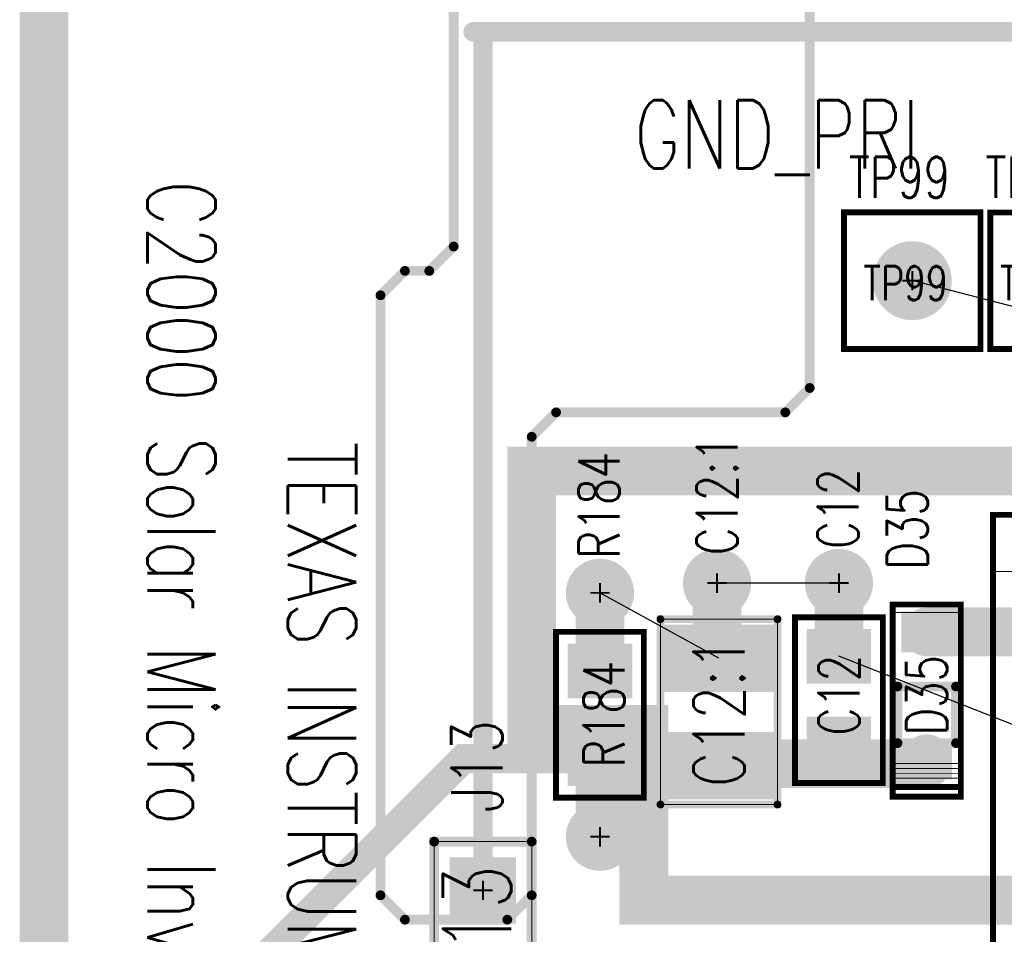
# Model space of a CAD drawing. Extents: x -7.2 to 18.3, y -5.6 to 10.9.
# Tile 8 of 112: x -0.2 to 0.8, y 1.4 to 2.3. Entities that reach past the tile are written whole.
import ezdxf
from ezdxf.enums import TextEntityAlignment as Align

# ---------------------------------------------------------------- set-up
doc = ezdxf.new("R2010")
doc.units = 0
for name, pattern in [('SIG_15', [2, 1, 1]), ('SIG_16', [2, 1, 1]), ('SIG_285', [2, 1, 1]), ('SIG_296', [2, 1, 1]), ('SIG_6', [2, 1, 1]), ('TRMIDX_0', [2, 1, 1])]:
    doc.linetypes.add(name, pattern=pattern)
for name, color, linetype in [('2D_LINE_02', 112, 'CONTINUOUS'), ('BOARD_OUTLINE_00', 254, 'CONTINUOUS'), ('COPPER_01', 1, 'CONTINUOUS'), ('DRIL_NPLTE_THRU_01', 16, 'CONTINUOUS'), ('DRIL_NPLTE_THRU_03', 146, 'CONTINUOUS'), ('DRIL_NPLTE_THRU_04', 176, 'CONTINUOUS'), ('DRIL_PLTE_THRU_01', 16, 'CONTINUOUS'), ('DRIL_PLTE_THRU_03', 146, 'CONTINUOUS'), ('DRIL_PLTE_THRU_04', 176, 'CONTINUOUS'), ('DRIL_SYMBOL', 254, 'CONTINUOUS'), ('LINK_00', 2, 'CONTINUOUS'), ('PADS_BOT', 5, 'CONTINUOUS'), ('PADS_INNER', 1, 'CONTINUOUS'), ('PADS_TOP', 1, 'CONTINUOUS'), ('PADS_XR_131', 3, 'CONTINUOUS'), ('PADS_XR_132', 6, 'CONTINUOUS'), ('PADS_XR_133', 254, 'CONTINUOUS'), ('PART_NAME_123', 255, 'CONTINUOUS'), ('PART_NAME_129', 2, 'CONTINUOUS'), ('PART_TOP_2DLINE_123', 255, 'CONTINUOUS'), ('PART_TOP_2DLINE_129', 2, 'CONTINUOUS'), ('PART_TOP_COPPER_01', 1, 'CONTINUOUS'), ('TEXT_02', 112, 'CONTINUOUS'), ('TEXT_123', 255, 'CONTINUOUS'), ('TRACE_01', 1, 'CONTINUOUS'), ('TRACE_04', 5, 'CONTINUOUS'), ('VIAPTS', 56, 'CONTINUOUS')]:
    doc.layers.add(name, color=color, linetype=linetype)
doc.styles.add('W0$001', font='simplex', dxfattribs={"width": 0.75})
doc.styles.add('W0$006', font='simplex', dxfattribs={"width": 0.75})
doc.styles.add('W0$008', font='simplex', dxfattribs={"width": 0.75})
doc.styles.add('W0$01', font='simplex', dxfattribs={"width": 0.75})

# ---------------------------------------------------------------- blocks, each defined once
blk = doc.blocks.new('BOARD_1')
at = {"layer": 'BOARD_OUTLINE_00', "const_width": 0.01}
blk.add_lwpolyline([(-2.0303, 2.4627), (9.0698, 2.4627), (9.0698, -5.5373), (-2.0303, -5.5373)], close=True, dxfattribs=at)
blk = doc.blocks.new('DRAWING_275')
at = {"layer": '2D_LINE_02', "const_width": 0.05}
blk.add_lwpolyline([(-2.0303, 2.4627), (9.0698, 2.4627), (9.0698, -5.5373), (-2.0303, -5.5373)], close=True, dxfattribs=at)
blk = doc.blocks.new('SMOOTH_0$05')
at = {"const_width": 0.025}
blk.add_lwpolyline([(-0.0125, 0, 1), (0.0125, 0, 1)], format="xyb", close=True, dxfattribs=at)
blk = doc.blocks.new('DRAWING_306')
at = {"layer": '2D_LINE_02', "const_width": 0.05}
blk.add_lwpolyline([(-0.515, -0.0401), (1.065, -0.0401), (1.065, -0.9401), (-0.0151, -0.9401), (-0.0151, -1.205), (0.0999, -1.205), (0.0999, -1.38), (0.6439, -1.38), (0.6439, -1.447), (0.8849, -1.447), (0.8849, -1.17), (1.925, -1.17), (1.925, -3.01), (-0.515, -3.01)], close=True, dxfattribs=at)
at = {"layer": '2D_LINE_02'}
for p in [(-0.0151, -0.9401), (-0.0151, -1.205), (0.0999, -1.205), (0.0999, -1.38)]:
    blk.add_blockref('SMOOTH_0$05', p, dxfattribs=at)
blk = doc.blocks.new('SMOOTH_0$01')
at = {"const_width": 0.005}
blk.add_lwpolyline([(-0.0025, 0, 1), (0.0025, 0, 1)], format="xyb", close=True, dxfattribs=at)
blk = doc.blocks.new('COPPER_273')
at = {"layer": 'COPPER_01', "const_width": 0.01}
blk.add_lwpolyline([(-1.0052, -3.275), (-1.0052, -4.6399), (-1.0302, -4.6649), (-1.3652, -4.6649), (-1.3902, -4.6899), (-1.3902, -5.2949), (-1.4152, -5.3199), (-1.6502, -5.3199), (-1.6752, -5.3449), (-1.6752, -5.8149), (-1.7002, -5.8399), (-1.8052, -5.8399), (-1.8302, -5.8149), (-1.8302, -5.1999), (-1.8052, -5.1749), (-1.7802, -5.1749), (-1.7552, -5.1499), (-1.7552, -4.4949), (-1.7302, -4.4699), (-1.215, -4.4699), (-1.19, -4.4449), (-1.19, -1.2599)], dxfattribs=at)
at = {"layer": 'COPPER_01'}
for p in [(-1.7552, -5.1499), (-1.8052, -5.1749), (-1.7802, -5.1749), (-1.8302, -5.1999), (-1.3902, -5.2949), (-1.6502, -5.3199), (-1.4152, -5.3199), (-1.6752, -5.3449), (-1.8302, -5.8149), (-1.6752, -5.8149), (-1.8052, -5.8399), (-1.7002, -5.8399)]:
    blk.add_blockref('SMOOTH_0$01', p, dxfattribs=at)
blk = doc.blocks.new('SMOOTH_0$006')
at = {"const_width": 0.003}
blk.add_lwpolyline([(-0.0015, 0, 1), (0.0015, 0, 1)], format="xyb", close=True, dxfattribs=at)
blk = doc.blocks.new('SMOOTH_0$001')
at = {"const_width": 0.0005}
blk.add_lwpolyline([(-0.00025, 0, 1), (0.00025, 0, 1)], format="xyb", close=True, dxfattribs=at)
blk = doc.blocks.new('PART_BODY_TOP_358')
at = {"layer": 'PART_TOP_2DLINE_123', "const_width": 0.006}
blk.add_lwpolyline([(-0.07, -0.07), (-0.07, 0.07), (0.07, 0.07), (0.07, -0.07)], close=True, dxfattribs=at)
at = {"layer": 'PART_TOP_2DLINE_129', "const_width": 0.001}
blk.add_lwpolyline([(-0.07, -0.07), (-0.07, 0.07), (0.07, 0.07), (0.07, -0.07)], close=True, dxfattribs=at)
at = {"layer": 'PART_TOP_2DLINE_123'}
for p in [(-0.07, 0.07), (0.07, 0.07), (-0.07, -0.07), (0.07, -0.07)]:
    blk.add_blockref('SMOOTH_0$006', p, dxfattribs=at)
at = {"layer": 'PART_TOP_2DLINE_129'}
for p in [(-0.07, 0.07), (0.07, 0.07), (-0.07, -0.07), (0.07, -0.07)]:
    blk.add_blockref('SMOOTH_0$001', p, dxfattribs=at)
blk = doc.blocks.new('DRIL_SYMBOL_0$04')
at = {"layer": 'DRIL_SYMBOL', "const_width": 0.002}
for points in [[(0, -0.01), (0, 0.01)], [(-0.01, 0), (0.01, 0)]]:
    blk.add_lwpolyline(points, dxfattribs=at)
blk = doc.blocks.new('DRIL_HOLE_0$04')
at = {"const_width": 0.02}
blk.add_lwpolyline([(-0.01, 0, 1), (0.01, 0, 1)], format="xyb", close=True, dxfattribs=at)
blk.add_blockref('DRIL_SYMBOL_0$04', (0, 0))
blk = doc.blocks.new('PAD_55')
at = {"const_width": 0.0375}
blk.add_lwpolyline([(0, -0.01875, 1), (0, 0.01875, 1)], format="xyb", close=True, dxfattribs=at)
blk = doc.blocks.new('PAD_58')
at = {"const_width": 0.0405}
blk.add_lwpolyline([(0, -0.02025, 1), (0, 0.02025, 1)], format="xyb", close=True, dxfattribs=at)
blk = doc.blocks.new('STK_TOP_36')
at = {"layer": 'DRIL_PLTE_THRU_01'}
blk.add_blockref('DRIL_HOLE_0$04', (0, 0), dxfattribs=at)
at = {"layer": 'DRIL_PLTE_THRU_03'}
blk.add_blockref('DRIL_HOLE_0$04', (0, 0), dxfattribs=at)
at = {"layer": 'DRIL_PLTE_THRU_04'}
blk.add_blockref('DRIL_HOLE_0$04', (0, 0), dxfattribs=at)
at = {"layer": 'PADS_BOT'}
blk.add_blockref('PAD_55', (0, 0), dxfattribs=at)
at = {"layer": 'PADS_INNER'}
blk.add_blockref('PAD_55', (0, 0), dxfattribs=at)
at = {"layer": 'PADS_TOP'}
blk.add_blockref('PAD_55', (0, 0), dxfattribs=at)
at = {"layer": 'PADS_XR_131'}
blk.add_blockref('PAD_58', (0, 0), dxfattribs=at)
at = {"layer": 'PADS_XR_132'}
blk.add_blockref('PAD_58', (0, 0), dxfattribs=at)
blk = doc.blocks.new('SYM_TOP_31')
for name in ['PART_BODY_TOP_358', 'STK_TOP_36']:
    blk.add_blockref(name, (0, 0))
blk = doc.blocks.new('PART_TOP_371')
blk.add_blockref('SYM_TOP_31', (0, 0))
at = {"layer": 'PART_NAME_123', "style": 'W0$006', "width": 0.75}
blk.add_text('TP100', height=0.042, rotation=270, dxfattribs=at).set_placement((0.0851, 0.0751))
at = {"layer": 'PART_NAME_129', "style": 'W0$001', "width": 0.75}
blk.add_text('TP100', height=0.035, rotation=270, dxfattribs=at).set_placement((-0.02, 0.0601))
blk = doc.blocks.new('PART_TOP_382')
blk.add_blockref('SYM_TOP_31', (0, 0))
at = {"layer": 'PART_NAME_123', "style": 'W0$006', "width": 0.75}
blk.add_text('TP99', height=0.042, rotation=270, dxfattribs=at).set_placement((0.085, 0.065))
at = {"layer": 'PART_NAME_129', "style": 'W0$001', "width": 0.75}
blk.add_text('TP99', height=0.035, rotation=270, dxfattribs=at).set_placement((-0.0201, 0.05))
blk = doc.blocks.new('PART_BODY_TOP_423')
at = {"layer": 'PART_TOP_2DLINE_123', "const_width": 0.006}
blk.add_lwpolyline([(-0.242, 0.3), (0.242, 0.3), (0.242, -0.3), (-0.242, -0.3)], close=True, dxfattribs=at)
blk.add_lwpolyline([(0.13, 0.275, 1), (0.16, 0.275, 1)], format="xyb", close=True, dxfattribs=at)
at = {"layer": 'PART_TOP_2DLINE_129', "const_width": 0.001}
blk.add_lwpolyline([(-0.242, 0.242), (0.242, 0.242), (0.242, -0.242), (-0.242, -0.242)], close=True, dxfattribs=at)
blk.add_lwpolyline([(0.19, 0.21, 1), (0.22, 0.21, 1)], format="xyb", close=True, dxfattribs=at)
at = {"layer": 'PART_TOP_2DLINE_123'}
for p in [(-0.242, 0.3), (0.242, 0.3), (-0.242, -0.3), (0.242, -0.3)]:
    blk.add_blockref('SMOOTH_0$006', p, dxfattribs=at)
at = {"layer": 'PART_TOP_2DLINE_129'}
for p in [(-0.242, 0.242), (0.242, 0.242), (-0.242, -0.242), (0.242, -0.242)]:
    blk.add_blockref('SMOOTH_0$001', p, dxfattribs=at)
blk = doc.blocks.new('DRIL_HOLE_0')
blk.add_lwpolyline([(0, 0, 1), (0, 0, 1)], format="xyb", close=True)
blk = doc.blocks.new('PAD_1')
blk.add_lwpolyline([(0, 0, 1), (0, 0, 1)], format="xyb", close=True)
blk = doc.blocks.new('PAD_167')
at = {"const_width": 0.085}
blk.add_lwpolyline([(-0.0965, 0), (0.0965, 0)], dxfattribs=at)
blk = doc.blocks.new('PAD_168')
at = {"const_width": 0.079}
blk.add_lwpolyline([(-0.0935, 0), (0.0935, 0)], dxfattribs=at)
blk = doc.blocks.new('STK_TOP_101')
at = {"layer": 'DRIL_PLTE_THRU_01'}
blk.add_blockref('DRIL_HOLE_0', (0, 0), dxfattribs=at)
at = {"layer": 'DRIL_PLTE_THRU_03'}
blk.add_blockref('DRIL_HOLE_0', (0, 0), dxfattribs=at)
at = {"layer": 'DRIL_PLTE_THRU_04'}
blk.add_blockref('DRIL_HOLE_0', (0, 0), dxfattribs=at)
at = {"layer": 'PADS_BOT'}
blk.add_blockref('PAD_1', (0, 0), dxfattribs=at)
at = {"layer": 'PADS_INNER'}
blk.add_blockref('PAD_1', (0, 0), dxfattribs=at)
at = {"layer": 'PADS_TOP', "rotation": 90}
blk.add_blockref('PAD_168', (0, 0), dxfattribs=at)
at = {"layer": 'PADS_XR_131', "rotation": 90}
blk.add_blockref('PAD_167', (0, 0), dxfattribs=at)
at = {"layer": 'PADS_XR_133', "rotation": 90}
blk.add_blockref('PAD_168', (0, 0), dxfattribs=at)
blk = doc.blocks.new('SYM_TOP_96')
for name, p in [('STK_TOP_101', (-0.069, 0.182)), ('STK_TOP_101', (0.069, 0.182)), ('PART_BODY_TOP_423', (0, 0)), ('STK_TOP_101', (-0.069, -0.182)), ('STK_TOP_101', (0.069, -0.182))]:
    blk.add_blockref(name, p)
blk = doc.blocks.new('PART_TOP_539')
blk.add_blockref('SYM_TOP_96', (0, 0))
at = {"layer": 'PART_NAME_123', "style": 'W0$006', "width": 0.75}
blk.add_text('T5', height=0.042, rotation=180, dxfattribs=at).set_placement((-0.173, 0.361))
at = {"layer": 'PART_NAME_129', "style": 'W0$001', "width": 0.75}
blk.add_text('T5', height=0.14, rotation=180, dxfattribs=at).set_placement((0.068, 0.072))
blk = doc.blocks.new('PART_BODY_TOP_334')
at = {"layer": 'PART_TOP_2DLINE_123', "const_width": 0.006}
blk.add_lwpolyline([(0.085, 0.045), (0.085, -0.045), (-0.085, -0.045), (-0.085, 0.045)], close=True, dxfattribs=at)
at = {"layer": 'PART_TOP_2DLINE_129', "const_width": 0.001}
blk.add_lwpolyline([(0.085, 0.045), (0.085, -0.045), (-0.085, -0.045), (-0.085, 0.045)], close=True, dxfattribs=at)
at = {"layer": 'PART_TOP_2DLINE_123'}
for p in [(-0.085, 0.045), (0.085, 0.045), (-0.085, -0.045), (0.085, -0.045)]:
    blk.add_blockref('SMOOTH_0$006', p, dxfattribs=at)
at = {"layer": 'PART_TOP_2DLINE_129'}
for p in [(-0.085, 0.045), (0.085, 0.045), (-0.085, -0.045), (0.085, -0.045)]:
    blk.add_blockref('SMOOTH_0$001', p, dxfattribs=at)
blk = doc.blocks.new('PAD_37')
at = {"const_width": 0.056}
blk.add_lwpolyline([(-0.033, 0), (0.033, 0)], dxfattribs=at)
blk = doc.blocks.new('PAD_38')
at = {"const_width": 0.05}
blk.add_lwpolyline([(-0.03, 0), (0.03, 0)], dxfattribs=at)
blk = doc.blocks.new('STK_TOP_10')
at = {"layer": 'DRIL_NPLTE_THRU_01'}
blk.add_blockref('DRIL_HOLE_0', (0, 0), dxfattribs=at)
at = {"layer": 'DRIL_NPLTE_THRU_03'}
blk.add_blockref('DRIL_HOLE_0', (0, 0), dxfattribs=at)
at = {"layer": 'DRIL_NPLTE_THRU_04'}
blk.add_blockref('DRIL_HOLE_0', (0, 0), dxfattribs=at)
at = {"layer": 'PADS_BOT'}
blk.add_blockref('PAD_1', (0, 0), dxfattribs=at)
at = {"layer": 'PADS_INNER'}
blk.add_blockref('PAD_1', (0, 0), dxfattribs=at)
at = {"layer": 'PADS_TOP', "rotation": 90}
blk.add_blockref('PAD_38', (0, 0), dxfattribs=at)
at = {"layer": 'PADS_XR_131', "rotation": 90}
blk.add_blockref('PAD_37', (0, 0), dxfattribs=at)
at = {"layer": 'PADS_XR_133', "rotation": 90}
blk.add_blockref('PAD_38', (0, 0), dxfattribs=at)
blk = doc.blocks.new('SYM_TOP_7')
for name, p in [('STK_TOP_10', (-0.045, 0)), ('STK_TOP_10', (0.045, 0)), ('PART_BODY_TOP_334', (0, 0))]:
    blk.add_blockref(name, p)
blk = doc.blocks.new('PART_TOP_540')
blk.add_blockref('SYM_TOP_7', (0, 0))
at = {"layer": 'PART_NAME_123', "style": 'W0$006', "width": 0.75}
blk.add_text('C12', height=0.042, dxfattribs=at).set_placement((0.155, -0.02))
at = {"layer": 'PART_NAME_129', "style": 'W0$001', "width": 0.75}
blk.add_text('C12', height=0.042, dxfattribs=at).set_placement((-0.036, -0.021))
blk = doc.blocks.new('PART_BODY_TOP_424')
at = {"layer": 'PART_TOP_2DLINE_123', "const_width": 0.006}
blk.add_lwpolyline([(-0.104, 0.035), (0.093, 0.035), (0.093, -0.035), (-0.104, -0.035)], close=True, dxfattribs=at)
blk.add_lwpolyline([(-0.094, 0.035), (-0.094, -0.035)], dxfattribs=at)
at = {"layer": 'PART_TOP_2DLINE_129', "const_width": 0.001}
blk.add_lwpolyline([(-0.085, -0.035), (0.085, -0.035), (0.085, 0.035), (-0.085, 0.035)], close=True, dxfattribs=at)
for points in [[(-0.08, -0.035), (-0.08, 0.035)], [(-0.075, -0.035), (-0.075, 0.035)], [(-0.07, -0.035), (-0.07, 0.035)]]:
    blk.add_lwpolyline(points, dxfattribs=at)
at = {"layer": 'PART_TOP_COPPER_01', "linetype": 'TRMIDX_0', "const_width": 0.01}
blk.add_lwpolyline([(-0.049, 0.03), (0.009, 0.03), (0.009, -0.03), (-0.049, -0.03)], close=True, dxfattribs=at)
at = {"layer": 'PART_TOP_2DLINE_123'}
for p in [(-0.104, 0.035), (-0.094, 0.035), (0.093, 0.035), (-0.104, -0.035), (-0.094, -0.035), (0.093, -0.035)]:
    blk.add_blockref('SMOOTH_0$006', p, dxfattribs=at)
at = {"layer": 'PART_TOP_2DLINE_129'}
for p in [(-0.085, 0.035), (-0.08, 0.035), (-0.075, 0.035), (-0.07, 0.035), (0.085, 0.035), (-0.085, -0.035), (-0.08, -0.035), (-0.075, -0.035), (-0.07, -0.035), (0.085, -0.035)]:
    blk.add_blockref('SMOOTH_0$001', p, dxfattribs=at)
at = {"layer": 'PART_TOP_COPPER_01'}
for p in [(-0.049, 0.03), (0.009, 0.03), (-0.049, -0.03), (0.009, -0.03)]:
    blk.add_blockref('SMOOTH_0$01', p, dxfattribs=at)
blk = doc.blocks.new('PAD_169')
at = {"const_width": 0.042}
blk.add_lwpolyline([(-0.026, 0), (0.026, 0)], dxfattribs=at)
blk = doc.blocks.new('PAD_51')
at = {"const_width": 0.036}
blk.add_lwpolyline([(-0.023, 0), (0.023, 0)], dxfattribs=at)
blk = doc.blocks.new('STK_TOP_102')
at = {"layer": 'DRIL_PLTE_THRU_01'}
blk.add_blockref('DRIL_HOLE_0', (0, 0), dxfattribs=at)
at = {"layer": 'DRIL_PLTE_THRU_03'}
blk.add_blockref('DRIL_HOLE_0', (0, 0), dxfattribs=at)
at = {"layer": 'DRIL_PLTE_THRU_04'}
blk.add_blockref('DRIL_HOLE_0', (0, 0), dxfattribs=at)
at = {"layer": 'PADS_BOT'}
blk.add_blockref('PAD_1', (0, 0), dxfattribs=at)
at = {"layer": 'PADS_INNER'}
blk.add_blockref('PAD_1', (0, 0), dxfattribs=at)
at = {"layer": 'PADS_TOP', "rotation": 90}
blk.add_blockref('PAD_51', (0, 0), dxfattribs=at)
at = {"layer": 'PADS_XR_131', "rotation": 90}
blk.add_blockref('PAD_169', (0, 0), dxfattribs=at)
at = {"layer": 'PADS_XR_133', "rotation": 90}
blk.add_blockref('PAD_51', (0, 0), dxfattribs=at)
blk = doc.blocks.new('SYM_TOP_97')
for name, p in [('STK_TOP_102', (-0.065, 0)), ('STK_TOP_102', (0.065, 0)), ('PART_BODY_TOP_424', (0, 0))]:
    blk.add_blockref(name, p)
blk = doc.blocks.new('PART_TOP_547')
blk.add_blockref('SYM_TOP_97', (0, 0))
at = {"layer": 'PART_NAME_123', "style": 'W0$006', "width": 0.75}
blk.add_text('D35', height=0.042, dxfattribs=at).set_placement((0.17, 0.02), align=Align.MIDDLE_CENTER)
at = {"layer": 'PART_NAME_129', "style": 'W0$001', "width": 0.75}
blk.add_text('D35', height=0.042, dxfattribs=at).set_placement((0, 0), align=Align.MIDDLE_CENTER)
blk = doc.blocks.new('PART_BODY_TOP_340')
at = {"layer": 'PART_TOP_2DLINE_123', "const_width": 0.01}
blk.add_lwpolyline([(-0.05, -0.05), (-0.05, 0.05), (0.15, 0.05), (0.15, -0.05), (-0.05, -0.05)], dxfattribs=at)
at = {"layer": 'PART_TOP_2DLINE_129', "const_width": 0.001}
blk.add_lwpolyline([(-0.05, -0.05), (-0.05, 0.05), (0.15, 0.05), (0.15, -0.05), (-0.05, -0.05)], dxfattribs=at)
at = {"layer": 'PART_TOP_2DLINE_123'}
for p in [(-0.05, 0.05), (0.15, 0.05), (-0.05, -0.05), (-0.05, -0.05), (0.15, -0.05)]:
    blk.add_blockref('SMOOTH_0$01', p, dxfattribs=at)
at = {"layer": 'PART_TOP_2DLINE_129'}
for p in [(-0.05, 0.05), (0.15, 0.05), (-0.05, -0.05), (-0.05, -0.05), (0.15, -0.05)]:
    blk.add_blockref('SMOOTH_0$001', p, dxfattribs=at)
blk = doc.blocks.new('DRIL_SYMBOL_0$042')
at = {"layer": 'DRIL_SYMBOL', "const_width": 0.002}
for points in [[(0, -0.01), (0, 0.01)], [(-0.01, 0), (0.01, 0)]]:
    blk.add_lwpolyline(points, dxfattribs=at)
blk = doc.blocks.new('DRIL_HOLE_0$042')
at = {"const_width": 0.021}
blk.add_lwpolyline([(-0.0105, 0, 1), (0.0105, 0, 1)], format="xyb", close=True, dxfattribs=at)
blk.add_blockref('DRIL_SYMBOL_0$042', (0, 0))
blk = doc.blocks.new('PAD_39')
at = {"const_width": 0.031}
blk.add_lwpolyline([(0, -0.0155, 1), (0, 0.0155, 1)], format="xyb", close=True, dxfattribs=at)
blk = doc.blocks.new('PAD_40')
at = {"const_width": 0.062}
blk.add_lwpolyline([(-0.031, 0), (0.031, 0)], dxfattribs=at)
blk = doc.blocks.new('PAD_41')
at = {"const_width": 0.068}
blk.add_lwpolyline([(-0.034, 0), (0.034, 0)], dxfattribs=at)
blk = doc.blocks.new('STK_TOP_15')
at = {"layer": 'DRIL_PLTE_THRU_01'}
blk.add_blockref('DRIL_HOLE_0$042', (0, 0), dxfattribs=at)
at = {"layer": 'DRIL_PLTE_THRU_03'}
blk.add_blockref('DRIL_HOLE_0$042', (0, 0), dxfattribs=at)
at = {"layer": 'DRIL_PLTE_THRU_04'}
blk.add_blockref('DRIL_HOLE_0$042', (0, 0), dxfattribs=at)
at = {"layer": 'PADS_BOT'}
blk.add_blockref('PAD_40', (0, 0), dxfattribs=at)
at = {"layer": 'PADS_INNER'}
blk.add_blockref('PAD_39', (0, 0), dxfattribs=at)
at = {"layer": 'PADS_TOP'}
blk.add_blockref('PAD_40', (0, 0), dxfattribs=at)
at = {"layer": 'PADS_XR_131'}
blk.add_blockref('PAD_41', (0, 0), dxfattribs=at)
at = {"layer": 'PADS_XR_132'}
blk.add_blockref('PAD_41', (0, 0), dxfattribs=at)
blk = doc.blocks.new('PAD_43')
at = {"const_width": 0.034}
blk.add_lwpolyline([(0, -0.017, 1), (0, 0.017, 1)], format="xyb", close=True, dxfattribs=at)
blk = doc.blocks.new('STK_TOP_16')
at = {"layer": 'DRIL_PLTE_THRU_01'}
blk.add_blockref('DRIL_HOLE_0$042', (0, 0), dxfattribs=at)
at = {"layer": 'DRIL_PLTE_THRU_03'}
blk.add_blockref('DRIL_HOLE_0$042', (0, 0), dxfattribs=at)
at = {"layer": 'DRIL_PLTE_THRU_04'}
blk.add_blockref('DRIL_HOLE_0$042', (0, 0), dxfattribs=at)
at = {"layer": 'PADS_BOT'}
blk.add_blockref('PAD_39', (0, 0), dxfattribs=at)
at = {"layer": 'PADS_INNER'}
blk.add_blockref('PAD_39', (0, 0), dxfattribs=at)
at = {"layer": 'PADS_TOP'}
blk.add_blockref('PAD_39', (0, 0), dxfattribs=at)
at = {"layer": 'PADS_XR_131'}
blk.add_blockref('PAD_43', (0, 0), dxfattribs=at)
at = {"layer": 'PADS_XR_132'}
blk.add_blockref('PAD_43', (0, 0), dxfattribs=at)
blk = doc.blocks.new('SYM_TOP_13')
for name, p in [('PART_BODY_TOP_340', (0, 0)), ('STK_TOP_15', (0, 0)), ('STK_TOP_16', (0.1, 0))]:
    blk.add_blockref(name, p)
blk = doc.blocks.new('PART_TOP_549')
blk.add_blockref('SYM_TOP_13', (0, 0))
at = {"layer": 'PART_NAME_123', "style": 'W0$008', "width": 0.75}
blk.add_text('J13', height=0.0525, rotation=180, dxfattribs=at).set_placement((-0.08, 0.02))
at = {"layer": 'PART_NAME_129', "style": 'W0$001', "width": 0.75}
blk.add_text('J13', height=0.07, rotation=180, dxfattribs=at).set_placement((0.1, 0.029))
blk = doc.blocks.new('PART_BODY_TOP_337')
at = {"layer": 'PART_TOP_2DLINE_123', "const_width": 0.006}
blk.add_lwpolyline([(0.085, 0.045), (0.085, -0.045), (-0.085, -0.045), (-0.085, 0.045)], close=True, dxfattribs=at)
at = {"layer": 'PART_TOP_2DLINE_129', "const_width": 0.001}
blk.add_lwpolyline([(0.085, 0.045), (0.085, -0.045), (-0.085, -0.045), (-0.085, 0.045)], close=True, dxfattribs=at)
at = {"layer": 'PART_TOP_2DLINE_123'}
for p in [(-0.085, 0.045), (0.085, 0.045), (-0.085, -0.045), (0.085, -0.045)]:
    blk.add_blockref('SMOOTH_0$006', p, dxfattribs=at)
at = {"layer": 'PART_TOP_2DLINE_129'}
for p in [(-0.085, 0.045), (0.085, 0.045), (-0.085, -0.045), (0.085, -0.045)]:
    blk.add_blockref('SMOOTH_0$001', p, dxfattribs=at)
blk = doc.blocks.new('SYM_TOP_10')
for name, p in [('STK_TOP_10', (-0.045, 0)), ('STK_TOP_10', (0.045, 0)), ('PART_BODY_TOP_337', (0, 0))]:
    blk.add_blockref(name, p)
blk = doc.blocks.new('PART_TOP_562')
blk.add_blockref('SYM_TOP_10', (0, 0))
at = {"layer": 'PART_NAME_123', "style": 'W0$006', "width": 0.75}
blk.add_text('R184', height=0.042, rotation=180, dxfattribs=at).set_placement((-0.16, 0.02))
at = {"layer": 'PART_NAME_129', "style": 'W0$001', "width": 0.75}
blk.add_text('R184', height=0.042, rotation=180, dxfattribs=at).set_placement((0.054, 0.025))
blk = doc.blocks.new('SMOOTH_0$008')
at = {"const_width": 0.004}
blk.add_lwpolyline([(-0.002, 0, 1), (0.002, 0, 1)], format="xyb", close=True, dxfattribs=at)
blk = doc.blocks.new('PART_BODY_TOP_338')
at = {"layer": 'PART_TOP_2DLINE_123', "const_width": 0.008}
blk.add_lwpolyline([(-0.095, -0.06), (0.095, -0.06), (0.095, 0.06), (-0.095, 0.06)], close=True, dxfattribs=at)
at = {"layer": 'PART_TOP_2DLINE_129', "const_width": 0.001}
blk.add_lwpolyline([(-0.095, -0.06), (0.095, -0.06), (0.095, 0.06), (-0.095, 0.06)], close=True, dxfattribs=at)
at = {"layer": 'PART_TOP_2DLINE_123'}
for p in [(-0.095, 0.06), (0.095, 0.06), (-0.095, -0.06), (0.095, -0.06)]:
    blk.add_blockref('SMOOTH_0$008', p, dxfattribs=at)
at = {"layer": 'PART_TOP_2DLINE_129'}
for p in [(-0.095, 0.06), (0.095, 0.06), (-0.095, -0.06), (0.095, -0.06)]:
    blk.add_blockref('SMOOTH_0$001', p, dxfattribs=at)
blk = doc.blocks.new('PAD_14')
at = {"const_width": 0.069}
blk.add_lwpolyline([(-0.056, 0), (0.056, 0)], dxfattribs=at)
blk = doc.blocks.new('PAD_13')
at = {"const_width": 0.063}
blk.add_lwpolyline([(-0.053, 0), (0.053, 0)], dxfattribs=at)
blk = doc.blocks.new('PAD_15')
at = {"const_width": 0.063}
blk.add_lwpolyline([(-0.052, 0), (0.054, 0)], dxfattribs=at)
blk = doc.blocks.new('STK_TOP_13')
at = {"layer": 'DRIL_PLTE_THRU_01'}
blk.add_blockref('DRIL_HOLE_0', (0, 0), dxfattribs=at)
at = {"layer": 'DRIL_PLTE_THRU_03'}
blk.add_blockref('DRIL_HOLE_0', (0, 0), dxfattribs=at)
at = {"layer": 'DRIL_PLTE_THRU_04'}
blk.add_blockref('DRIL_HOLE_0', (0, 0), dxfattribs=at)
at = {"layer": 'PADS_BOT'}
blk.add_blockref('PAD_1', (0, 0), dxfattribs=at)
at = {"layer": 'PADS_INNER'}
blk.add_blockref('PAD_1', (0, 0), dxfattribs=at)
at = {"layer": 'PADS_TOP', "rotation": 90}
blk.add_blockref('PAD_15', (0, 0), dxfattribs=at)
at = {"layer": 'PADS_XR_131', "rotation": 90}
blk.add_blockref('PAD_14', (0, 0), dxfattribs=at)
at = {"layer": 'PADS_XR_133', "rotation": 90}
blk.add_blockref('PAD_13', (0, 0), dxfattribs=at)
blk = doc.blocks.new('SYM_TOP_11')
for name, p in [('STK_TOP_13', (-0.055, 0)), ('STK_TOP_13', (0.055, 0)), ('PART_BODY_TOP_338', (0, 0))]:
    blk.add_blockref(name, p)
blk = doc.blocks.new('PART_TOP_593')
blk.add_blockref('SYM_TOP_11', (0, 0))
at = {"layer": 'PART_NAME_123', "style": 'W0$006', "width": 0.75}
blk.add_text('C12:1', height=0.042, dxfattribs=at).set_placement((0.222, 0.002), align=Align.MIDDLE_CENTER)
at = {"layer": 'PART_NAME_129', "style": 'W0$001', "width": 0.75}
blk.add_text('C12:1', height=0.0525, dxfattribs=at).set_placement((0, 0), align=Align.MIDDLE_CENTER)
blk = doc.blocks.new('SMOOTH_0$02')
at = {"const_width": 0.01}
blk.add_lwpolyline([(-0.005, 0, 1), (0.005, 0, 1)], format="xyb", close=True, dxfattribs=at)
blk = doc.blocks.new('SMOOTH_0$03')
at = {"const_width": 0.015}
blk.add_lwpolyline([(-0.0075, 0, 1), (0.0075, 0, 1)], format="xyb", close=True, dxfattribs=at)
blk = doc.blocks.new('DRIL_SYMBOL_0$03')
at = {"layer": 'DRIL_SYMBOL', "const_width": 0.002}
for points in [[(0, -0.01), (0, 0.01)], [(-0.01, 0), (0.01, 0)]]:
    blk.add_lwpolyline(points, dxfattribs=at)
blk = doc.blocks.new('DRIL_HOLE_0$03')
at = {"const_width": 0.015}
blk.add_lwpolyline([(-0.0075, 0, 1), (0.0075, 0, 1)], format="xyb", close=True, dxfattribs=at)
blk.add_blockref('DRIL_SYMBOL_0$03', (0, 0))
blk = doc.blocks.new('PAD_5')
at = {"const_width": 0.035}
blk.add_lwpolyline([(0, -0.0175, 1), (0, 0.0175, 1)], format="xyb", close=True, dxfattribs=at)
blk = doc.blocks.new('PAD_189')
at = {"const_width": 0.0275}
blk.add_lwpolyline([(0, -0.01375, 1), (0, 0.01375, 1)], format="xyb", close=True, dxfattribs=at)
blk = doc.blocks.new('STK_TOP_3')
at = {"layer": 'DRIL_PLTE_THRU_01'}
blk.add_blockref('DRIL_HOLE_0$03', (0, 0), dxfattribs=at)
at = {"layer": 'DRIL_PLTE_THRU_03'}
blk.add_blockref('DRIL_HOLE_0$03', (0, 0), dxfattribs=at)
at = {"layer": 'DRIL_PLTE_THRU_04'}
blk.add_blockref('DRIL_HOLE_0$03', (0, 0), dxfattribs=at)
at = {"layer": 'PADS_BOT'}
blk.add_blockref('PAD_189', (0, 0), dxfattribs=at)
at = {"layer": 'PADS_INNER'}
blk.add_blockref('PAD_5', (0, 0), dxfattribs=at)
at = {"layer": 'PADS_TOP'}
blk.add_blockref('PAD_189', (0, 0), dxfattribs=at)
blk = doc.blocks.new('SYM_TOP_1')
blk.add_blockref('STK_TOP_3', (0, 0))

msp = doc.modelspace()

# ---------------------------------------------------------------- linework, layer by layer
at = {"layer": 'LINK_00', "linetype": 'SIG_15'}
msp.add_line((0.9552, 1.9964), (0.6901, 2.065), dxfattribs=at)
at = {"layer": 'LINK_00', "linetype": 'SIG_16'}
for p, q in [((0.615, 1.755), (0.49, 1.755)), ((0.492, 1.678), (0.37, 1.745)), ((1.085, 1.495), (0.615, 1.68))]:
    msp.add_line(p, q, dxfattribs=at)
at = {"layer": 'TRACE_01', "linetype": 'SIG_6', "const_width": 0.02}
for points in [[(1.0352, 2.2284), (1.0352, 2.29), (1.0052, 2.32), (0.24, 2.32)], [(0.25, 1.44), (0.25, 2.32), (0.24, 2.32)]]:
    msp.add_lwpolyline(points, dxfattribs=at)
at = {"layer": 'TRACE_01', "linetype": 'SIG_16', "const_width": 0.05}
for points in [[(0.492, 1.678), (0.49, 1.678), (0.49, 1.755)], [(0.615, 1.68), (0.615, 1.755)], [(0.37, 1.665), (0.37, 1.745)]]:
    msp.add_lwpolyline(points, dxfattribs=at)
at = {"layer": 'TRACE_01', "linetype": 'SIG_285', "const_width": 0.05}
msp.add_lwpolyline([(0.705, 1.705), (0.946, 1.705)], dxfattribs=at)
at = {"layer": 'TRACE_01', "linetype": 'SIG_296', "const_width": 0.05}
for points in [[(0.492, 1.568), (0.492, 1.57), (0.615, 1.57), (0.615, 1.59)], [(0.705, 1.57), (0.615, 1.57), (0.615, 1.59)], [(0.37, 1.495), (0.37, 1.575)], [(0.492, 1.568), (0.492, 1.575), (0.37, 1.575)], [(0.705, 1.57), (0.705, 1.575)]]:
    msp.add_lwpolyline(points, dxfattribs=at)
at = {"layer": 'TRACE_04', "linetype": 'SIG_296', "const_width": 0.03}
msp.add_lwpolyline([(0.005, 1.14), (0.005, 1.35), (0.23, 1.575), (0.351, 1.575), (0.37, 1.556), (0.37, 1.495)], dxfattribs=at)

# ---------------------------------------------------------------- block references
for name, p in [('DRAWING_275', (1.8304, 5.3372)), ('BOARD_1', (1.8304, 5.3372)), ('DRAWING_306', (0.3151, 2.81))]:
    msp.add_blockref(name, p)
at = {"linetype": 'SIG_6'}
msp.add_blockref('COPPER_273', (1.9752, 7.2499), dxfattribs=at)
for name, p, rotation in [('PART_TOP_382', (0.6901, 2.065), 90), ('PART_TOP_371', (0.8402, 2.0649), 90), ('PART_TOP_593', (0.492, 1.623), 90), ('PART_TOP_562', (0.37, 1.62), 270), ('PART_TOP_540', (0.615, 1.635), 90), ('PART_TOP_547', (0.705, 1.64), 90), ('PART_TOP_539', (1.015, 1.525), 180), ('PART_TOP_549', (0.25, 1.44), 270)]:
    msp.add_blockref(name, p, dxfattribs=dict(rotation=rotation))
at = {"layer": 'TRACE_01'}
for name, p in [('SMOOTH_0$02', (0.24, 2.32)), ('SMOOTH_0$02', (0.24, 2.32)), ('SMOOTH_0$02', (0.25, 2.32)), ('SMOOTH_0$05', (0.49, 1.755)), ('SMOOTH_0$05', (0.615, 1.755)), ('SMOOTH_0$05', (0.37, 1.745)), ('SMOOTH_0$05', (0.705, 1.705)), ('SMOOTH_0$05', (0.49, 1.678)), ('SMOOTH_0$05', (0.492, 1.678)), ('SMOOTH_0$05', (0.615, 1.68)), ('SMOOTH_0$05', (0.37, 1.665)), ('SMOOTH_0$05', (0.615, 1.59)), ('SMOOTH_0$05', (0.615, 1.59)), ('SMOOTH_0$05', (0.37, 1.575)), ('SMOOTH_0$05', (0.37, 1.575)), ('SMOOTH_0$05', (0.492, 1.575)), ('SMOOTH_0$05', (0.492, 1.57)), ('SMOOTH_0$05', (0.615, 1.57)), ('SMOOTH_0$05', (0.615, 1.57)), ('SMOOTH_0$05', (0.705, 1.575)), ('SMOOTH_0$05', (0.705, 1.57)), ('SMOOTH_0$05', (0.705, 1.57)), ('SMOOTH_0$05', (0.492, 1.568)), ('SMOOTH_0$05', (0.492, 1.568)), ('SMOOTH_0$05', (0.37, 1.495)), ('SMOOTH_0$02', (0.25, 1.44))]:
    msp.add_blockref(name, p, dxfattribs=at)
at = {"layer": 'TRACE_04'}
for p in [(0.23, 1.575), (0.351, 1.575), (0.37, 1.556), (0.37, 1.495)]:
    msp.add_blockref('SMOOTH_0$03', p, dxfattribs=at)
at = {"layer": 'VIAPTS', "linetype": 'SIG_16'}
for p in [(0.49, 1.755), (0.615, 1.755), (0.37, 1.745)]:
    msp.add_blockref('SYM_TOP_1', p, dxfattribs=at)
at = {"layer": 'VIAPTS', "linetype": 'SIG_296'}
msp.add_blockref('SYM_TOP_1', (0.37, 1.495), dxfattribs=at)

# ---------------------------------------------------------------- texts
at = {"layer": 'TEXT_02', "style": 'W0$01', "width": 0.75}
msp.add_text('GND_PRI', height=0.07, dxfattribs=at).set_placement((0.4051, 2.18))
at = {"layer": 'TEXT_123', "style": 'W0$01', "width": 0.75}
for s, p in [('C2000 Solar Micro Inverter, PPD', (-0.094, 2.168)), ('TEXAS INSTRUMENTS', (0.0501, 1.8999))]:
    msp.add_text(s, height=0.07, rotation=270, dxfattribs=at).set_placement(p)

doc.saveas('drawing.dxf')
